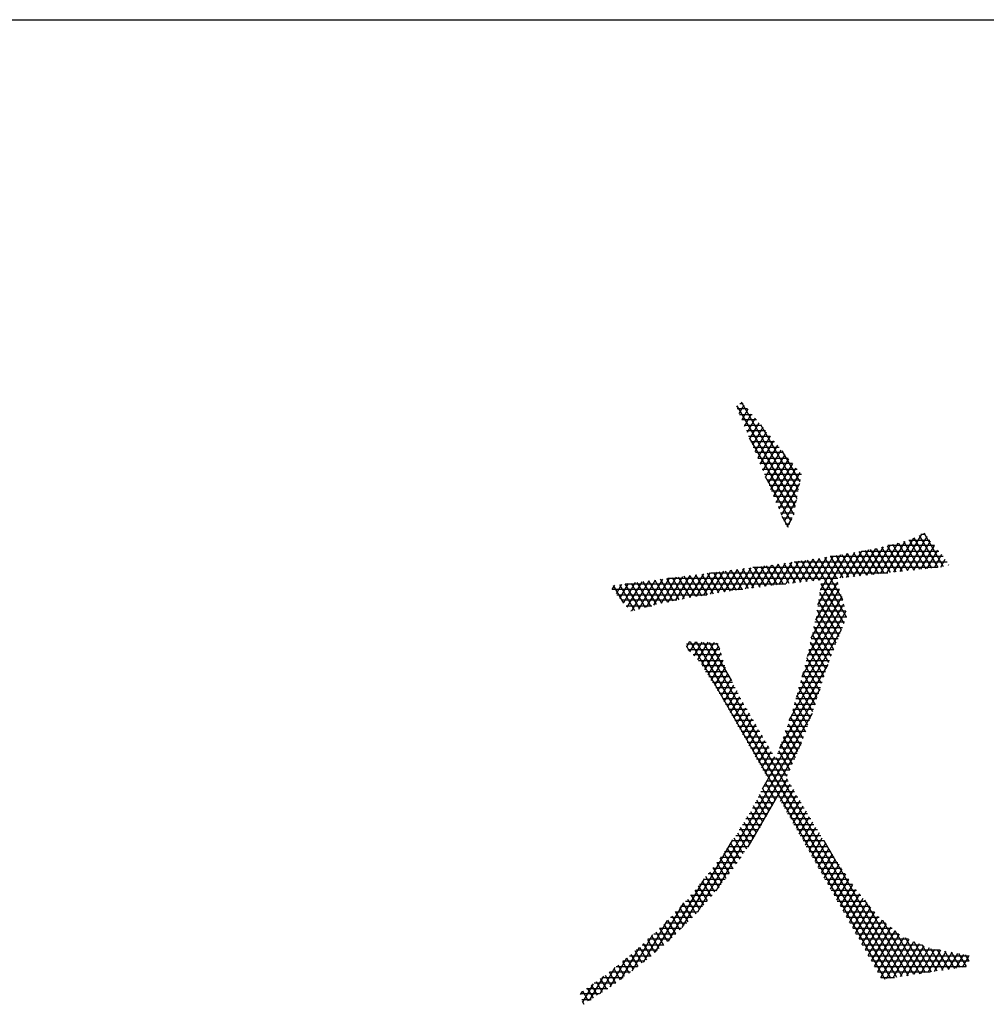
# Model space of a CAD drawing. Header units: millimetres. Extents: x 981 to 1872, y 361 to 991.
# Tile 49 of 62: x 1735 to 1748, y 978 to 991. Entities that reach past the tile are written whole.
import ezdxf

# ---------------------------------------------------------------- set-up
doc = ezdxf.new("R2010")
doc.units = ezdxf.units.MM
doc.header["$LTSCALE"] = 46.2
doc.layers.get('0').update_dxf_attribs({"linetype": 'CONTINUOUS'})
doc.layers.add('1', color=7, linetype='CONTINUOUS')

msp = doc.modelspace()

# ---------------------------------------------------------------- linework, layer by layer
at = {"linetype": 'Continuous'}
msp.add_line((980.848, 991.369), (1871.848, 991.369), dxfattribs=at)
at = {"layer": '1', "linetype": 'Continuous'}
for p, q in [((1744.911, 985.881), (1744.981, 986.003)), ((1744.918, 986.021), (1744.966, 986.021)), ((1744.939, 986.042), (1745.716, 984.697)), ((1744.881, 985.982), (1744.874, 985.97)), ((1745.694, 984.582), (1744.884, 985.985)), ((1745.029, 985.944), (1744.884, 985.944)), ((1744.916, 985.868), (1745.092, 985.868)), ((1745.033, 985.94), (1744.947, 985.793)), ((1744.984, 985.704), (1745.084, 985.877)), ((1745.154, 985.792), (1744.948, 985.792)), ((1745.136, 985.814), (1745.021, 985.615)), ((1745.058, 985.527), (1745.188, 985.751)), ((1745.737, 984.812), (1745.212, 985.722)), ((1744.979, 985.716), (1745.217, 985.716)), ((1745.279, 985.64), (1745.011, 985.64)), ((1745.239, 985.689), (1745.095, 985.438)), ((1745.132, 985.35), (1745.291, 985.626)), ((1745.043, 985.563), (1745.342, 985.563)), ((1745.052, 985.542), (1745.672, 984.468)), ((1745.405, 985.487), (1745.074, 985.487)), ((1745.343, 985.563), (1745.169, 985.261)), ((1745.205, 985.173), (1745.394, 985.5)), ((1745.106, 985.411), (1745.467, 985.411)), ((1745.53, 985.335), (1745.138, 985.335)), ((1745.446, 985.437), (1745.242, 985.084)), ((1745.279, 984.995), (1745.498, 985.374)), ((1745.549, 985.311), (1745.316, 984.907)), ((1745.508, 985.362), (1745.759, 984.927)), ((1745.17, 985.259), (1745.593, 985.259)), ((1745.655, 985.182), (1745.201, 985.182)), ((1745.353, 984.818), (1745.601, 985.248)), ((1745.653, 985.185), (1745.39, 984.73)), ((1745.233, 985.106), (1745.718, 985.106)), ((1745.427, 984.641), (1745.705, 985.123)), ((1745.756, 985.06), (1745.463, 984.552)), ((1745.778, 985.03), (1745.265, 985.03)), ((1745.633, 984.383), (1745.278, 984.997)), ((1745.296, 984.954), (1745.764, 984.954)), ((1745.5, 984.464), (1745.755, 984.904)), ((1745.749, 984.878), (1745.328, 984.878)), ((1745.36, 984.801), (1745.735, 984.801)), ((1745.721, 984.725), (1745.391, 984.725)), ((1745.423, 984.649), (1745.707, 984.649)), ((1745.712, 984.679), (1745.537, 984.375)), ((1745.693, 984.573), (1745.455, 984.573)), ((1745.487, 984.496), (1745.678, 984.496)), ((1745.505, 984.451), (1745.594, 984.298)), ((1745.65, 984.42), (1745.518, 984.42)), ((1745.581, 984.299), (1745.645, 984.41)), ((1745.55, 984.344), (1745.615, 984.344)), ((1747.762, 983.744), (1747.492, 984.212)), ((1747.123, 984.073), (1746.876, 983.647)), ((1746.97, 983.657), (1747.225, 984.098)), ((1747.34, 984.144), (1747.064, 983.667)), ((1747.131, 984.075), (1747.348, 983.698)), ((1747.158, 983.678), (1747.458, 984.197)), ((1747.431, 983.707), (1747.208, 984.094)), ((1747.529, 984.168), (1747.252, 983.688)), ((1747.276, 984.115), (1747.571, 984.115)), ((1747.282, 984.118), (1747.514, 983.717)), ((1747.346, 983.698), (1747.581, 984.104)), ((1747.596, 983.726), (1747.352, 984.149)), ((1747.422, 984.181), (1747.679, 983.735)), ((1747.51, 984.192), (1747.446, 984.192)), ((1746.521, 983.945), (1746.313, 983.585)), ((1746.407, 983.595), (1746.619, 983.962)), ((1746.716, 983.979), (1746.501, 983.605)), ((1746.503, 983.942), (1746.686, 983.626)), ((1746.769, 983.635), (1746.583, 983.956)), ((1746.595, 983.616), (1746.816, 983.999)), ((1746.623, 983.963), (1747.694, 983.963)), ((1746.663, 983.97), (1746.852, 983.644)), ((1746.918, 984.024), (1746.688, 983.626)), ((1746.934, 983.653), (1746.743, 983.984)), ((1746.782, 983.636), (1747.02, 984.048)), ((1746.822, 984), (1747.017, 983.662)), ((1747.1, 983.671), (1746.899, 984.019)), ((1746.976, 984.038), (1747.183, 983.68)), ((1747.633, 984.039), (1746.983, 984.039)), ((1747.265, 983.689), (1747.054, 984.056)), ((1747.632, 984.04), (1747.44, 983.709)), ((1747.534, 983.719), (1747.683, 983.976)), ((1745.469, 983.495), (1745.648, 983.806)), ((1745.745, 983.82), (1745.563, 983.506)), ((1745.774, 983.529), (1745.617, 983.801)), ((1745.657, 983.516), (1745.841, 983.834)), ((1745.679, 983.811), (1747.81, 983.811)), ((1745.698, 983.813), (1745.856, 983.538)), ((1745.937, 983.848), (1745.751, 983.527)), ((1745.939, 983.548), (1745.779, 983.825)), ((1745.845, 983.537), (1746.033, 983.863)), ((1745.86, 983.837), (1746.022, 983.557)), ((1746.13, 983.878), (1745.939, 983.548)), ((1746.408, 983.041), (1745.941, 983.849)), ((1746.009, 983.212), (1746.423, 983.929)), ((1746.022, 983.861), (1746.352, 983.29)), ((1746.033, 983.558), (1746.228, 983.895)), ((1746.326, 983.912), (1746.038, 983.414)), ((1746.272, 983.58), (1746.103, 983.874)), ((1747.755, 983.887), (1746.179, 983.887)), ((1746.183, 983.887), (1746.355, 983.589)), ((1746.438, 983.598), (1746.263, 983.901)), ((1746.343, 983.915), (1746.521, 983.607)), ((1746.603, 983.617), (1746.423, 983.929)), ((1747.734, 983.913), (1747.628, 983.729)), ((1747.722, 983.74), (1747.785, 983.849)), ((1744.602, 983.67), (1744.415, 983.346)), ((1744.512, 983.362), (1744.697, 983.682)), ((1744.552, 983.664), (1744.708, 983.394)), ((1744.792, 983.694), (1744.609, 983.378)), ((1744.789, 983.406), (1744.634, 983.674)), ((1744.706, 983.394), (1744.887, 983.707)), ((1744.716, 983.685), (1744.87, 983.417)), ((1744.952, 983.428), (1744.798, 983.695)), ((1744.982, 983.719), (1744.803, 983.408)), ((1744.88, 983.706), (1745.034, 983.439)), ((1744.898, 983.421), (1745.077, 983.731)), ((1745.115, 983.45), (1744.962, 983.716)), ((1745.172, 983.743), (1744.994, 983.434)), ((1745.044, 983.727), (1745.197, 983.461)), ((1745.089, 983.447), (1745.267, 983.755)), ((1747.675, 983.734), (1745.103, 983.734)), ((1745.279, 983.472), (1745.126, 983.737)), ((1745.362, 983.768), (1745.184, 983.459)), ((1745.208, 983.748), (1745.36, 983.483)), ((1745.28, 983.472), (1745.457, 983.78)), ((1745.443, 983.492), (1745.29, 983.758)), ((1745.371, 983.769), (1745.526, 983.502)), ((1745.552, 983.792), (1745.375, 983.485)), ((1745.608, 983.511), (1745.453, 983.779)), ((1745.535, 983.79), (1745.691, 983.52)), ((1747.829, 983.772), (1747.823, 983.761)), ((1743.461, 983.524), (1743.299, 983.242)), ((1743.351, 983.18), (1743.556, 983.536)), ((1743.652, 983.548), (1743.408, 983.125)), ((1743.678, 983.197), (1743.487, 983.527)), ((1743.511, 983.153), (1743.746, 983.56)), ((1743.569, 983.538), (1743.754, 983.217)), ((1743.842, 983.572), (1743.615, 983.18)), ((1743.832, 983.234), (1743.651, 983.548)), ((1743.719, 983.208), (1743.937, 983.585)), ((1743.733, 983.559), (1743.911, 983.25)), ((1743.99, 983.266), (1743.815, 983.569)), ((1744.032, 983.597), (1743.821, 983.232)), ((1743.897, 983.58), (1744.068, 983.282)), ((1746.288, 983.582), (1743.915, 983.582)), ((1743.921, 983.252), (1744.127, 983.609)), ((1744.147, 983.299), (1743.979, 983.59)), ((1744.222, 983.621), (1744.02, 983.273)), ((1744.061, 983.601), (1744.226, 983.315)), ((1744.12, 983.293), (1744.317, 983.634)), ((1744.306, 983.328), (1744.142, 983.611)), ((1744.412, 983.646), (1744.22, 983.314)), ((1744.224, 983.622), (1744.386, 983.341)), ((1744.467, 983.354), (1744.306, 983.632)), ((1744.317, 983.33), (1744.507, 983.658)), ((1744.388, 983.643), (1744.547, 983.368)), ((1744.628, 983.381), (1744.47, 983.653)), ((1744.509, 983.658), (1746.982, 983.658)), ((1746.282, 983.531), (1745.974, 982.998)), ((1744.962, 983.429), (1743.139, 983.429)), ((1743.142, 983.427), (1743.176, 983.487)), ((1743.303, 983.237), (1743.159, 983.485)), ((1743.271, 983.499), (1743.194, 983.365)), ((1743.241, 983.495), (1743.449, 983.136)), ((1743.246, 983.303), (1743.366, 983.512)), ((1743.321, 983.506), (1745.562, 983.506)), ((1743.525, 983.157), (1743.323, 983.506)), ((1743.405, 983.516), (1743.601, 983.177)), ((1745.917, 982.747), (1746.311, 983.43)), ((1746.311, 983.429), (1746.04, 983.429)), ((1746.051, 983.506), (1746.289, 983.506)), ((1746.051, 983.506), (1746.372, 982.951)), ((1743.204, 983.353), (1744.461, 983.353)), ((1744.042, 983.277), (1743.268, 983.277)), ((1746.341, 983.328), (1745.86, 982.495)), ((1746.016, 983.262), (1746.3, 982.77)), ((1746.356, 983.277), (1746.018, 983.277)), ((1746.029, 983.353), (1746.333, 983.353)), ((1746.336, 982.86), (1746.034, 983.384)), ((1743.333, 983.201), (1743.693, 983.201)), ((1743.404, 983.125), (1743.398, 983.125)), ((1746.399, 983.125), (1745.705, 981.922)), ((1745.787, 982.217), (1746.37, 983.227)), ((1746.399, 983.125), (1745.997, 983.125)), ((1746.264, 982.68), (1745.999, 983.139)), ((1746.008, 983.201), (1746.378, 983.201)), ((1745.979, 983.021), (1746.228, 982.589)), ((1745.985, 983.048), (1746.411, 983.048)), ((1745.609, 981.605), (1746.339, 982.869)), ((1745.951, 982.896), (1746.35, 982.896)), ((1746.193, 982.499), (1745.954, 982.912)), ((1746.381, 982.972), (1745.968, 982.972)), ((1744.219, 982.702), (1744.175, 982.625)), ((1744.227, 982.702), (1746.943, 977.998)), ((1745.916, 982.744), (1746.29, 982.744)), ((1745.929, 982.802), (1746.157, 982.409)), ((1746.32, 982.82), (1745.933, 982.82)), ((1744.617, 982.667), (1744.175, 982.667)), ((1744.216, 982.569), (1744.175, 982.641)), ((1744.194, 982.591), (1744.641, 982.591)), ((1744.225, 982.56), (1744.305, 982.699)), ((1744.391, 982.695), (1744.28, 982.503)), ((1747.024, 978.01), (1744.318, 982.698)), ((1744.336, 982.447), (1744.477, 982.691)), ((1744.563, 982.688), (1744.384, 982.378)), ((1744.408, 982.694), (1747.105, 978.023)), ((1744.43, 982.306), (1744.625, 982.643)), ((1744.807, 982.156), (1744.498, 982.69)), ((1744.588, 982.686), (1744.638, 982.601)), ((1745.88, 982.584), (1746.092, 982.215)), ((1745.881, 982.591), (1746.229, 982.591)), ((1746.259, 982.667), (1745.899, 982.667)), ((1746.123, 982.315), (1745.905, 982.693)), ((1744.664, 982.515), (1744.269, 982.515)), ((1744.344, 982.439), (1744.688, 982.439)), ((1744.656, 982.544), (1744.476, 982.233)), ((1744.522, 982.16), (1744.686, 982.444)), ((1745.847, 982.439), (1746.169, 982.439)), ((1746.061, 982.116), (1745.855, 982.474)), ((1746.199, 982.515), (1745.864, 982.515)), ((1744.712, 982.362), (1744.394, 982.362)), ((1744.717, 982.345), (1744.568, 982.087)), ((1746.145, 982.38), (1745.473, 981.215)), ((1746.138, 982.362), (1745.828, 982.362)), ((1745.829, 982.367), (1746.031, 982.017)), ((1744.442, 982.286), (1744.741, 982.286)), ((1744.779, 982.21), (1744.49, 982.21)), ((1744.614, 982.014), (1744.755, 982.258)), ((1744.796, 982.177), (1744.658, 981.939)), ((1745.771, 982.161), (1745.969, 981.819)), ((1746.091, 982.21), (1745.785, 982.21)), ((1746, 981.918), (1745.8, 982.264)), ((1745.806, 982.286), (1746.114, 982.286)), ((1744.538, 982.134), (1744.818, 982.134)), ((1744.856, 982.058), (1744.586, 982.058)), ((1744.702, 981.862), (1744.837, 982.096)), ((1744.878, 982.015), (1744.746, 981.785)), ((1745.234, 980.65), (1746.039, 982.044)), ((1745.937, 981.722), (1745.743, 982.059)), ((1746.043, 982.058), (1745.743, 982.058)), ((1745.764, 982.134), (1746.067, 982.134)), ((1744.634, 981.981), (1744.895, 981.981)), ((1744.933, 981.905), (1744.677, 981.905)), ((1744.789, 981.708), (1744.919, 981.933)), ((1745.996, 981.905), (1745.7, 981.905)), ((1745.714, 981.956), (1745.903, 981.629)), ((1745.721, 981.981), (1746.02, 981.981)), ((1744.721, 981.829), (1744.976, 981.829)), ((1745.02, 981.753), (1744.764, 981.753)), ((1744.962, 981.854), (1744.833, 981.632)), ((1744.877, 981.555), (1745.006, 981.778)), ((1745.948, 981.753), (1745.657, 981.753)), ((1745.657, 981.75), (1745.835, 981.442)), ((1745.679, 981.829), (1745.972, 981.829)), ((1745.869, 981.535), (1745.685, 981.853)), ((1745.929, 981.701), (1744.329, 978.93)), ((1744.807, 981.677), (1745.065, 981.677)), ((1745.05, 981.702), (1744.92, 981.478)), ((1744.964, 981.401), (1745.094, 981.626)), ((1745.801, 981.349), (1745.626, 981.651)), ((1745.635, 981.677), (1745.92, 981.677)), ((1745.109, 981.6), (1744.851, 981.6)), ((1744.894, 981.524), (1745.153, 981.524)), ((1745.138, 981.55), (1745.008, 981.325)), ((1745.051, 981.248), (1745.182, 981.474)), ((1745.581, 981.524), (1745.865, 981.524)), ((1745.593, 981.557), (1745.767, 981.255)), ((1745.892, 981.6), (1745.608, 981.6)), ((1745.197, 981.448), (1744.938, 981.448)), ((1744.981, 981.372), (1745.242, 981.372)), ((1745.226, 981.398), (1745.095, 981.171)), ((1745.526, 981.367), (1745.691, 981.081)), ((1745.528, 981.372), (1745.809, 981.372)), ((1745.837, 981.448), (1745.554, 981.448)), ((1745.729, 981.168), (1745.559, 981.462)), ((1744.588, 979.226), (1745.779, 981.288)), ((1745.286, 981.296), (1745.024, 981.296)), ((1745.068, 981.219), (1745.33, 981.219)), ((1745.139, 981.094), (1745.27, 981.322)), ((1745.315, 981.246), (1745.182, 981.017)), ((1745.474, 981.219), (1745.752, 981.219)), ((1745.653, 980.994), (1745.493, 981.272)), ((1745.781, 981.296), (1745.501, 981.296)), ((1745.374, 981.143), (1745.111, 981.143)), ((1745.154, 981.067), (1745.419, 981.067)), ((1745.226, 980.941), (1745.359, 981.17)), ((1745.403, 981.094), (1745.27, 980.864)), ((1745.421, 981.067), (1745.685, 981.067)), ((1745.577, 980.821), (1745.426, 981.083)), ((1745.718, 981.143), (1745.447, 981.143)), ((1745.459, 981.178), (1745.615, 980.908)), ((1745.651, 980.991), (1745.198, 980.991)), ((1745.579, 980.789), (1745.032, 979.842)), ((1745.241, 980.914), (1745.618, 980.914)), ((1745.585, 980.838), (1745.284, 980.838)), ((1745.235, 980.652), (1745.371, 980.417)), ((1745.639, 980.686), (1745.253, 980.686)), ((1745.414, 980.495), (1745.277, 980.732)), ((1745.292, 980.762), (1745.595, 980.762)), ((1745.488, 980.479), (1745.623, 980.714)), ((1745.435, 980.533), (1745.174, 980.533)), ((1745.328, 980.339), (1745.194, 980.571)), ((1745.213, 980.61), (1745.684, 980.61)), ((1745.729, 980.533), (1745.457, 980.533)), ((1745.668, 980.638), (1745.531, 980.402)), ((1745.575, 980.325), (1745.712, 980.563)), ((1745.351, 980.381), (1745.095, 980.381)), ((1745.242, 980.183), (1745.111, 980.41)), ((1745.135, 980.457), (1745.393, 980.457)), ((1745.152, 980.491), (1745.285, 980.261)), ((1745.5, 980.457), (1745.774, 980.457)), ((1745.819, 980.381), (1745.543, 980.381)), ((1745.756, 980.487), (1745.619, 980.248)), ((1745.662, 980.172), (1745.801, 980.412)), ((1745.153, 980.031), (1745.022, 980.259)), ((1745.05, 980.305), (1745.309, 980.305)), ((1745.067, 980.333), (1745.199, 980.105)), ((1745.587, 980.305), (1745.864, 980.305)), ((1745.845, 980.336), (1745.706, 980.095)), ((1745.749, 980.018), (1745.89, 980.261)), ((1745.061, 979.887), (1744.931, 980.111)), ((1744.956, 980.152), (1745.225, 980.152)), ((1744.976, 980.185), (1745.107, 979.959)), ((1745.267, 980.229), (1745.003, 980.229)), ((1745.909, 980.229), (1745.63, 980.229)), ((1745.673, 980.152), (1745.954, 980.152)), ((1745.934, 980.185), (1745.793, 979.941)), ((1745.837, 979.864), (1745.979, 980.111)), ((1744.968, 979.743), (1744.841, 979.963)), ((1744.863, 980), (1745.133, 980)), ((1744.886, 980.037), (1745.014, 979.815)), ((1745.182, 980.076), (1744.91, 980.076)), ((1746.001, 980.076), (1745.716, 980.076)), ((1745.76, 980), (1746.048, 980)), ((1746.025, 980.038), (1745.88, 979.787)), ((1745.924, 979.711), (1746.07, 979.964)), ((1744.118, 978.716), (1744.824, 979.939)), ((1744.873, 979.602), (1744.744, 979.826)), ((1744.759, 979.847), (1745.035, 979.847)), ((1744.792, 979.894), (1744.922, 979.67)), ((1745.084, 979.924), (1744.813, 979.924)), ((1746.095, 979.924), (1745.803, 979.924)), ((1745.846, 979.847), (1746.143, 979.847)), ((1746.116, 979.891), (1745.968, 979.634)), ((1747.186, 978.035), (1746.095, 979.925)), ((1744.774, 979.469), (1744.647, 979.689)), ((1744.651, 979.695), (1744.938, 979.695)), ((1744.695, 979.758), (1744.823, 979.536)), ((1744.986, 979.771), (1744.705, 979.771)), ((1746.19, 979.771), (1745.889, 979.771)), ((1745.933, 979.695), (1746.237, 979.695)), ((1746.011, 979.557), (1746.161, 979.817)), ((1746.207, 979.744), (1746.055, 979.48)), ((1744.674, 979.337), (1744.55, 979.553)), ((1744.885, 979.619), (1744.597, 979.619)), ((1744.598, 979.621), (1744.724, 979.403)), ((1746.286, 979.619), (1745.976, 979.619)), ((1746.098, 979.403), (1746.253, 979.67)), ((1746.299, 979.599), (1746.142, 979.326)), ((1744.573, 979.208), (1744.447, 979.426)), ((1744.772, 979.466), (1744.48, 979.466)), ((1744.498, 979.489), (1744.625, 979.27)), ((1744.542, 979.543), (1744.828, 979.543)), ((1746.019, 979.543), (1746.337, 979.543)), ((1746.388, 979.466), (1746.062, 979.466)), ((1746.186, 979.249), (1746.347, 979.528)), ((1746.394, 979.458), (1746.229, 979.173)), ((1744.421, 979.394), (1743.92, 978.526)), ((1744.467, 979.087), (1744.344, 979.299)), ((1744.658, 979.314), (1744.356, 979.314)), ((1744.395, 979.362), (1744.519, 979.147)), ((1744.418, 979.39), (1744.715, 979.39)), ((1746.106, 979.39), (1746.439, 979.39)), ((1746.491, 979.314), (1746.149, 979.314)), ((1746.273, 979.096), (1746.441, 979.387)), ((1746.489, 979.317), (1746.317, 979.019)), ((1744.532, 979.162), (1744.233, 979.162)), ((1744.36, 978.966), (1744.241, 979.172)), ((1744.293, 979.235), (1744.413, 979.026)), ((1744.295, 979.238), (1744.599, 979.238)), ((1746.192, 979.238), (1746.545, 979.238)), ((1746.608, 979.162), (1746.236, 979.162)), ((1746.36, 978.942), (1746.537, 979.248)), ((1746.589, 979.185), (1746.404, 978.865)), ((1743.745, 978.376), (1744.141, 979.061)), ((1744.079, 978.995), (1744.196, 978.793)), ((1744.399, 979.009), (1744.093, 979.009)), ((1744.252, 978.849), (1744.134, 979.053)), ((1744.164, 979.085), (1744.465, 979.085)), ((1744.188, 979.112), (1744.307, 978.905)), ((1746.279, 979.085), (1746.672, 979.085)), ((1746.735, 979.009), (1746.322, 979.009)), ((1746.448, 978.788), (1746.641, 979.123)), ((1746.693, 979.06), (1746.491, 978.711)), ((1746.535, 978.634), (1746.745, 978.998)), ((1746.658, 979.102), (1747.267, 978.047)), ((1744.26, 978.857), (1743.951, 978.857)), ((1743.971, 978.878), (1744.084, 978.683)), ((1744.022, 978.933), (1744.332, 978.933)), ((1744.14, 978.738), (1744.025, 978.937)), ((1746.365, 978.933), (1746.798, 978.933)), ((1746.862, 978.857), (1746.409, 978.857)), ((1746.796, 978.935), (1746.578, 978.558)), ((1746.622, 978.481), (1746.848, 978.873)), ((1743.909, 978.812), (1743.572, 978.229)), ((1743.862, 978.762), (1743.972, 978.572)), ((1743.88, 978.781), (1744.183, 978.781)), ((1744.028, 978.627), (1743.916, 978.82)), ((1746.452, 978.781), (1746.951, 978.781)), ((1746.905, 978.818), (1746.666, 978.404)), ((1746.709, 978.327), (1746.965, 978.77)), ((1747.024, 978.72), (1746.753, 978.25)), ((1747.347, 978.06), (1746.913, 978.812)), ((1743.417, 978.112), (1743.709, 978.618)), ((1743.796, 978.419), (1743.691, 978.601)), ((1743.72, 978.628), (1744.029, 978.628)), ((1743.748, 978.655), (1743.855, 978.47)), ((1744.106, 978.704), (1743.801, 978.704)), ((1743.914, 978.52), (1743.805, 978.708)), ((1747.044, 978.704), (1746.495, 978.704)), ((1746.538, 978.628), (1747.137, 978.628)), ((1746.797, 978.173), (1747.084, 978.672)), ((1747.144, 978.623), (1746.84, 978.097)), ((1747.081, 978.674), (1747.428, 978.072)), ((1743.558, 978.476), (1743.862, 978.476)), ((1743.678, 978.318), (1743.577, 978.494)), ((1743.634, 978.547), (1743.737, 978.369)), ((1743.95, 978.552), (1743.639, 978.552)), ((1747.271, 978.552), (1746.582, 978.552)), ((1746.625, 978.476), (1747.454, 978.476)), ((1746.884, 978.02), (1747.207, 978.579)), ((1747.278, 978.549), (1746.961, 978.001)), ((1747.057, 978.015), (1747.348, 978.52)), ((1747.419, 978.49), (1747.154, 978.03)), ((1747.509, 978.084), (1747.229, 978.57)), ((1747.25, 978.045), (1747.49, 978.46)), ((1747.345, 978.521), (1747.59, 978.097)), ((1747.671, 978.109), (1747.461, 978.473)), ((1743.517, 978.437), (1743.261, 977.995)), ((1743.381, 978.323), (1743.684, 978.323)), ((1743.402, 978.34), (1743.498, 978.173)), ((1743.559, 978.219), (1743.461, 978.389)), ((1743.773, 978.399), (1743.474, 978.399)), ((1743.52, 978.44), (1743.619, 978.268)), ((1747.715, 978.399), (1746.668, 978.399)), ((1746.711, 978.323), (1748.119, 978.323)), ((1747.561, 978.431), (1747.347, 978.06)), ((1747.443, 978.074), (1747.639, 978.413)), ((1747.719, 978.399), (1747.54, 978.089)), ((1747.577, 978.424), (1747.752, 978.122)), ((1747.636, 978.104), (1747.798, 978.384)), ((1747.833, 978.134), (1747.675, 978.407)), ((1747.878, 978.37), (1747.733, 978.119)), ((1747.774, 978.389), (1747.914, 978.146)), ((1747.829, 978.133), (1747.958, 978.356)), ((1747.994, 978.159), (1747.872, 978.371)), ((1748.038, 978.341), (1747.926, 978.148)), ((1747.97, 978.353), (1748.075, 978.171)), ((1748.023, 978.163), (1748.117, 978.327)), ((1748.119, 978.248), (1748.068, 978.336)), ((1743.112, 977.888), (1743.346, 978.295)), ((1743.195, 978.171), (1743.495, 978.171)), ((1743.314, 978.034), (1743.222, 978.193)), ((1743.282, 978.242), (1743.375, 978.081)), ((1743.595, 978.247), (1743.288, 978.247)), ((1743.437, 978.127), (1743.342, 978.291)), ((1748.119, 978.247), (1746.755, 978.247)), ((1746.798, 978.171), (1748.075, 978.171)), ((1742.826, 977.699), (1743.022, 978.037)), ((1743.179, 978.158), (1742.969, 977.793)), ((1743.041, 978.051), (1743.128, 977.899)), ((1743.394, 978.095), (1743.103, 978.095)), ((1743.191, 977.942), (1743.103, 978.095)), ((1743.163, 978.144), (1743.253, 977.988)), ((1747.576, 978.095), (1746.841, 978.095)), ((1742.873, 977.932), (1742.725, 977.675)), ((1742.937, 977.772), (1742.853, 977.918)), ((1743.192, 977.942), (1742.888, 977.942)), ((1742.916, 977.962), (1743.001, 977.815)), ((1743.065, 977.857), (1742.978, 978.006)), ((1742.995, 978.018), (1743.293, 978.018)), ((1746.884, 978.018), (1747.077, 978.018)), ((1742.964, 977.79), (1742.698, 977.79)), ((1742.7, 977.784), (1742.724, 977.826)), ((1742.81, 977.688), (1742.729, 977.829)), ((1742.78, 977.866), (1743.078, 977.866)), ((1742.791, 977.873), (1742.874, 977.73)), ((1742.716, 977.714), (1742.849, 977.714)), ((1742.722, 977.688), (1742.746, 977.646))]:
    msp.add_line(p, q, dxfattribs=at)

doc.saveas('drawing.dxf')
